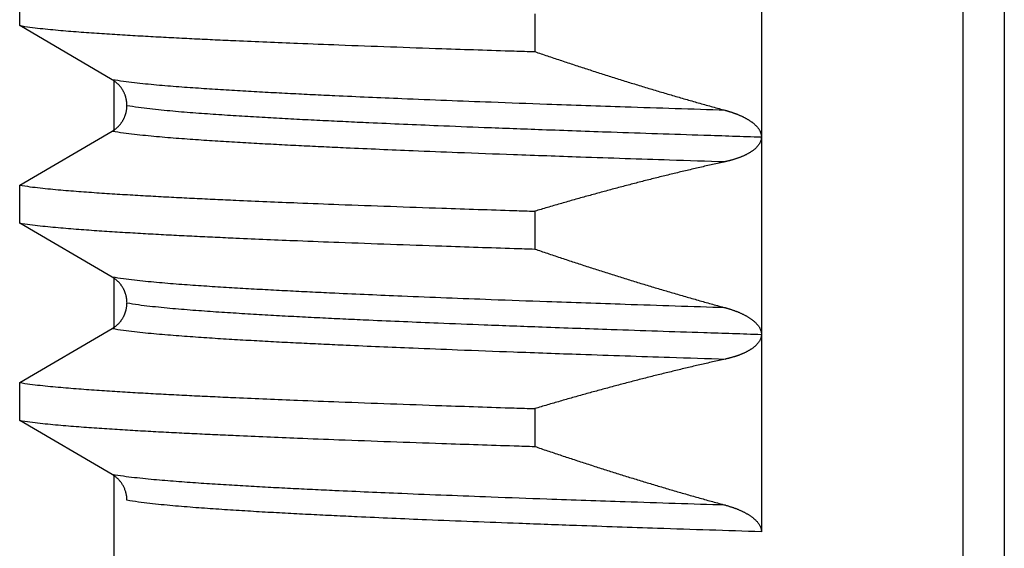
# Model space of a CAD drawing. Header units: millimetres. Extents: x 0 to 594, y 0 to 420.
# Tile 122 of 132: x 531.72 to 536.71, y 243.33 to 246.01. Entities that reach past the tile are written whole.
import ezdxf

# ---------------------------------------------------------------- set-up
doc = ezdxf.new("R2010")
doc.units = ezdxf.units.MM
doc.header["$LTSCALE"] = 0.257233
doc.layers.add('NoLayerName_001', color=7, linetype='Continuous')

msp = doc.modelspace()

# ---------------------------------------------------------------- linework, layer by layer
at = {"layer": 'NoLayerName_001', "color": 8, "linetype": 'Continuous', "lineweight": 25}
for p, q in [((536.7127, 251.601), (536.7127, 240.6895)), ((536.5019, 251.301), (536.5019, 240.6847))]:
    msp.add_line(p, q, dxfattribs=at)
at = {"layer": 'NoLayerName_001', "color": 7, "linetype": 'Continuous', "lineweight": 25}
for p, q in [((535.4822, 248.4161), (535.4822, 243.416)), ((531.7246, 245.9801), (531.7246, 246.1718)), ((534.3341, 246.04), (534.3341, 245.8483)), ((532.1938, 245.7059), (531.7246, 245.9801)), ((532.2007, 245.7059), (532.2007, 245.4461)), ((531.7246, 245.1718), (532.1938, 245.4461)), ((531.7246, 244.9801), (531.7246, 245.1718)), ((534.3341, 245.04), (534.3341, 244.8483)), ((532.1938, 244.7059), (531.7246, 244.9801)), ((532.2007, 244.7059), (532.2007, 244.4461)), ((531.7246, 244.1718), (532.1938, 244.4461)), ((531.7246, 243.9801), (531.7246, 244.1718)), ((534.3341, 244.04), (534.3341, 243.8483)), ((532.1938, 243.7059), (531.7246, 243.9801)), ((532.2007, 243.7059), (532.2007, 240.6847))]:
    msp.add_line(p, q, dxfattribs=at)
for points, knots in [([(531.7246, 245.9801), (531.7419, 245.9776), (531.7763, 245.9721), (531.8282, 245.9662), (531.8802, 245.9608), (531.9323, 245.956), (531.9844, 245.9517), (532.0365, 245.9477), (532.0886, 245.9439), (532.1408, 245.9403), (532.1929, 245.9369), (532.2451, 245.9336), (532.2973, 245.9305), (532.3495, 245.9275), (532.419, 245.9236), (532.506, 245.919), (532.6105, 245.9138), (532.7149, 245.9088), (532.8367, 245.9033), (532.976, 245.8972), (533.1501, 245.89), (533.359, 245.8819), (533.6027, 245.8729), (533.8988, 245.8625), (534.1426, 245.8544), (534.2993, 245.8494), (534.3341, 245.8483)], [0, 0, 0, 0, 0.052271, 0.104543, 0.156813, 0.209084, 0.261357, 0.313631, 0.365904, 0.418176, 0.470446, 0.522717, 0.574987, 0.627258, 0.679528, 0.78407, 0.888612, 0.993154, 1.097695, 1.254507, 1.411319, 1.620402, 1.881755, 2.143109, 2.509004, 2.613545, 2.613545, 2.613545, 2.613545]), ([(534.3341, 245.8483), (534.3554, 245.8411), (534.3979, 245.8266), (534.4618, 245.8052), (534.5258, 245.784), (534.5899, 245.7631), (534.654, 245.7424), (534.7182, 245.722), (534.7825, 245.7018), (534.8469, 245.6819), (534.9114, 245.6623), (534.976, 245.643), (535.0406, 245.6239), (535.1053, 245.6052), (535.1702, 245.5867), (535.235, 245.5686), (535.2784, 245.5568), (535.3, 245.5508)], [0, 0, 0, 0, 0.067383, 0.13477, 0.202162, 0.269556, 0.336952, 0.404349, 0.471746, 0.539143, 0.606539, 0.673933, 0.741326, 0.808716, 0.876103, 0.943488, 1.010869, 1.010869, 1.010869, 1.010869]), ([(532.2678, 245.5753), (532.2678, 245.5771), (532.2678, 245.5806), (532.2675, 245.5858), (532.2671, 245.591), (532.2665, 245.5962), (532.2657, 245.6014), (532.2647, 245.6065), (532.2636, 245.6117), (532.2623, 245.6167), (532.2608, 245.6218), (532.2591, 245.6267), (532.2573, 245.6316), (532.2553, 245.6365), (532.2531, 245.6412), (532.2508, 245.6459), (532.2483, 245.6505), (532.2456, 245.655), (532.2428, 245.6595), (532.2398, 245.6638), (532.2367, 245.668), (532.2334, 245.6721), (532.23, 245.6761), (532.2265, 245.6799), (532.2228, 245.6837), (532.219, 245.6873), (532.2151, 245.6908), (532.211, 245.6941), (532.2069, 245.6973), (532.2026, 245.7003), (532.1982, 245.7032), (532.1952, 245.705), (532.1938, 245.7059)], [0, 0, 0, 0, 0.0052269, 0.0104597, 0.0156967, 0.0209364, 0.0261776, 0.0314192, 0.0366604, 0.0419007, 0.0471402, 0.0523791, 0.0576175, 0.0628557, 0.0680936, 0.0733313, 0.0785687, 0.0838059, 0.089043, 0.0942802, 0.0995178, 0.1047559, 0.1099949, 0.1152352, 0.1204772, 0.1257208, 0.1309646, 0.1362076, 0.1414484, 0.1466857, 0.1519183, 0.157145, 0.157145, 0.157145, 0.157145]), ([(532.1938, 245.4461), (532.1952, 245.447), (532.1982, 245.4487), (532.2025, 245.4516), (532.2067, 245.4546), (532.2109, 245.4577), (532.2149, 245.461), (532.2188, 245.4644), (532.2225, 245.4679), (532.2262, 245.4716), (532.2297, 245.4754), (532.2331, 245.4793), (532.2363, 245.4834), (532.2394, 245.4875), (532.2423, 245.4918), (532.2451, 245.4961), (532.2478, 245.5006), (532.2503, 245.5051), (532.2526, 245.5097), (532.2548, 245.5144), (532.2568, 245.5191), (532.2587, 245.524), (532.2604, 245.5289), (532.2619, 245.5338), (532.2633, 245.5388), (532.2645, 245.5439), (532.2655, 245.5489), (532.2663, 245.554), (532.267, 245.5592), (532.2675, 245.5643), (532.2678, 245.5695), (532.2678, 245.5729), (532.2678, 245.5746)], [0, 0, 0, 0, 0.0051609, 0.0103272, 0.0154981, 0.0206723, 0.0258489, 0.0310267, 0.0362045, 0.0413814, 0.0465569, 0.0517311, 0.0569042, 0.0620761, 0.0672469, 0.0724168, 0.0775856, 0.0827538, 0.087922, 0.0930911, 0.0982615, 0.1034337, 0.1086081, 0.1137849, 0.1189641, 0.1241449, 0.1293251, 0.1345031, 0.1396777, 0.1448479, 0.150013, 0.1551732, 0.1551732, 0.1551732, 0.1551732]), ([(535.3, 245.5508), (535.3018, 245.5503), (535.3052, 245.5494), (535.3103, 245.548), (535.3154, 245.5464), (535.3205, 245.5449), (535.3255, 245.5433), (535.3306, 245.5417), (535.3356, 245.54), (535.3406, 245.5382), (535.3456, 245.5364), (535.3506, 245.5346), (535.3556, 245.5327), (535.3605, 245.5307), (535.3654, 245.5287), (535.3703, 245.5267), (535.3752, 245.5245), (535.38, 245.5223), (535.3849, 245.5201), (535.3896, 245.5178), (535.3944, 245.5154), (535.3991, 245.5129), (535.4038, 245.5104), (535.4084, 245.5078), (535.413, 245.5051), (535.4175, 245.5023), (535.422, 245.4995), (535.4264, 245.4965), (535.4308, 245.4935), (535.435, 245.4903), (535.4392, 245.4871), (535.4434, 245.4837), (535.4474, 245.4802), (535.4513, 245.4766), (535.4551, 245.4729), (535.4587, 245.469), (535.4622, 245.465), (535.4655, 245.4608), (535.4686, 245.4565), (535.4715, 245.452), (535.4732, 245.4489), (535.4741, 245.4473)], [0, 0, 0, 0, 0.0053116, 0.0106244, 0.0159379, 0.021252, 0.0265664, 0.0318808, 0.0371951, 0.0425093, 0.0478231, 0.0531365, 0.0584496, 0.0637623, 0.0690746, 0.0743866, 0.0796983, 0.08501, 0.0903219, 0.0956343, 0.1009469, 0.1062595, 0.1115721, 0.1168849, 0.1221983, 0.1275121, 0.1328258, 0.1381395, 0.1434535, 0.1487685, 0.1540855, 0.1594032, 0.1647207, 0.1700376, 0.175355, 0.1806752, 0.1859989, 0.1913231, 0.1966471, 0.2019748, 0.2073139, 0.2073139, 0.2073139, 0.2073139]), ([(535.4822, 245.4172), (535.4821, 245.4155), (535.4821, 245.412), (535.4814, 245.4067), (535.4804, 245.4015), (535.4789, 245.3964), (535.4771, 245.3915), (535.4749, 245.3867), (535.4724, 245.3821), (535.4695, 245.3776), (535.4664, 245.3734), (535.4631, 245.3693), (535.4596, 245.3654), (535.4559, 245.3616), (535.4521, 245.358), (535.4482, 245.3545), (535.4441, 245.3511), (535.44, 245.3479), (535.4357, 245.3448), (535.4314, 245.3419), (535.427, 245.339), (535.4225, 245.3362), (535.418, 245.3336), (535.4134, 245.331), (535.4088, 245.3285), (535.4041, 245.3262), (535.3994, 245.3238), (535.3947, 245.3216), (535.3899, 245.3195), (535.3851, 245.3174), (535.3803, 245.3154), (535.3754, 245.3134), (535.3705, 245.3115), (535.3656, 245.3097), (535.3606, 245.3079), (535.3557, 245.3062), (535.3507, 245.3046), (535.3457, 245.303), (535.3407, 245.3015), (535.3357, 245.3), (535.3323, 245.299), (535.3306, 245.2986)], [0, 0, 0, 0, 0.005254, 0.0105306, 0.0158229, 0.0211212, 0.0264148, 0.0316924, 0.0369546, 0.0422143, 0.0474782, 0.0527472, 0.0580165, 0.0632779, 0.0685314, 0.0737807, 0.0790283, 0.0842752, 0.0895217, 0.0947672, 0.1000128, 0.1052589, 0.1105057, 0.1157527, 0.1209988, 0.126244, 0.1314885, 0.1367329, 0.1419771, 0.147221, 0.1524647, 0.1577081, 0.1629517, 0.1681955, 0.1734398, 0.1786844, 0.1839293, 0.1891746, 0.1944203, 0.1996663, 0.2049125, 0.2049125, 0.2049125, 0.2049125]), ([(535.4741, 245.4473), (535.4749, 245.4457), (535.4765, 245.4425), (535.4784, 245.4375), (535.4801, 245.4324), (535.4813, 245.4271), (535.4821, 245.4219), (535.4821, 245.4183), (535.4822, 245.4165)], [0, 0, 0, 0, 0.00536196, 0.01074022, 0.01611562, 0.02147444, 0.02681032, 0.03212583, 0.03212583, 0.03212583, 0.03212583]), ([(535.3001, 245.291), (535.2784, 245.2862), (535.2351, 245.2766), (535.1702, 245.2618), (535.1054, 245.2466), (535.0407, 245.2312), (534.9761, 245.2153), (534.9115, 245.1992), (534.847, 245.1827), (534.7826, 245.1659), (534.7183, 245.1488), (534.6541, 245.1314), (534.5899, 245.1137), (534.5258, 245.0957), (534.4618, 245.0774), (534.3979, 245.0589), (534.3554, 245.0463), (534.3341, 245.04)], [0, 0, 0, 0, 0.0665356, 0.1330753, 0.1996186, 0.2661655, 0.3327154, 0.3992678, 0.4658221, 0.5323777, 0.5989337, 0.6654893, 0.7320434, 0.7985951, 0.8651432, 0.9316865, 0.9982236, 0.9982236, 0.9982236, 0.9982236]), ([(535.3306, 245.2986), (535.3289, 245.2981), (535.3255, 245.2972), (535.3205, 245.2958), (535.3154, 245.2946), (535.3103, 245.2933), (535.3052, 245.2921), (535.3018, 245.2914), (535.3001, 245.291)], [0, 0, 0, 0, 0.00524632, 0.01049257, 0.01573853, 0.02098395, 0.02622855, 0.03147198, 0.03147198, 0.03147198, 0.03147198]), ([(531.7246, 245.1718), (531.7419, 245.1693), (531.7763, 245.1638), (531.8282, 245.1579), (531.8802, 245.1525), (531.9323, 245.1478), (531.9844, 245.1434), (532.0365, 245.1394), (532.0886, 245.1356), (532.1408, 245.132), (532.1929, 245.1286), (532.2451, 245.1254), (532.2973, 245.1222), (532.3495, 245.1192), (532.419, 245.1153), (532.506, 245.1107), (532.6105, 245.1055), (532.7149, 245.1005), (532.8367, 245.095), (532.976, 245.0889), (533.1501, 245.0817), (533.359, 245.0736), (533.6027, 245.0646), (533.8988, 245.0542), (534.1426, 245.0461), (534.2993, 245.0411), (534.3341, 245.04)], [0, 0, 0, 0, 0.052271, 0.104543, 0.156813, 0.209084, 0.261357, 0.313631, 0.365904, 0.418176, 0.470446, 0.522717, 0.574987, 0.627258, 0.679528, 0.78407, 0.888612, 0.993154, 1.097695, 1.254507, 1.411319, 1.620402, 1.881755, 2.143109, 2.509004, 2.613545, 2.613545, 2.613545, 2.613545]), ([(531.7246, 244.9801), (531.7419, 244.9776), (531.7763, 244.9721), (531.8282, 244.9662), (531.8802, 244.9608), (531.9323, 244.956), (531.9844, 244.9517), (532.0365, 244.9477), (532.0886, 244.9439), (532.1408, 244.9403), (532.1929, 244.9369), (532.2451, 244.9336), (532.2973, 244.9305), (532.3495, 244.9275), (532.419, 244.9236), (532.506, 244.919), (532.6105, 244.9138), (532.7149, 244.9088), (532.8367, 244.9033), (532.976, 244.8972), (533.1501, 244.89), (533.359, 244.8819), (533.6027, 244.8729), (533.8988, 244.8625), (534.1426, 244.8544), (534.2993, 244.8494), (534.3341, 244.8483)], [0, 0, 0, 0, 0.052271, 0.104543, 0.156813, 0.209084, 0.261357, 0.313631, 0.365904, 0.418176, 0.470446, 0.522717, 0.574987, 0.627258, 0.679528, 0.78407, 0.888612, 0.993154, 1.097695, 1.254507, 1.411319, 1.620402, 1.881755, 2.143109, 2.509004, 2.613545, 2.613545, 2.613545, 2.613545]), ([(534.3341, 244.8483), (534.3554, 244.8411), (534.3979, 244.8266), (534.4618, 244.8052), (534.5258, 244.784), (534.5899, 244.7631), (534.654, 244.7424), (534.7182, 244.722), (534.7825, 244.7018), (534.8469, 244.6819), (534.9114, 244.6623), (534.976, 244.643), (535.0406, 244.6239), (535.1053, 244.6052), (535.1702, 244.5867), (535.235, 244.5686), (535.2784, 244.5568), (535.3, 244.5508)], [0, 0, 0, 0, 0.067383, 0.13477, 0.202161, 0.269555, 0.336951, 0.404348, 0.471746, 0.539142, 0.606538, 0.673933, 0.741325, 0.808715, 0.876102, 0.943486, 1.010868, 1.010868, 1.010868, 1.010868]), ([(532.2678, 244.5774), (532.2678, 244.5791), (532.2678, 244.5825), (532.2675, 244.5877), (532.267, 244.5928), (532.2663, 244.598), (532.2655, 244.6031), (532.2644, 244.6081), (532.2632, 244.6132), (532.2619, 244.6182), (532.2603, 244.6231), (532.2586, 244.628), (532.2568, 244.6328), (532.2548, 244.6376), (532.2526, 244.6423), (532.2503, 244.6469), (532.2478, 244.6514), (532.2451, 244.6558), (532.2423, 244.6602), (532.2394, 244.6644), (532.2363, 244.6686), (532.233, 244.6726), (532.2297, 244.6765), (532.2262, 244.6803), (532.2225, 244.684), (532.2187, 244.6875), (532.2149, 244.691), (532.2109, 244.6942), (532.2067, 244.6974), (532.2025, 244.7004), (532.1982, 244.7032), (532.1953, 244.705), (532.1938, 244.7059)], [0, 0, 0, 0, 0.0051566, 0.0103181, 0.0154846, 0.0206555, 0.0258299, 0.0310065, 0.0361835, 0.0413591, 0.0465322, 0.0517029, 0.0568715, 0.0620383, 0.0672037, 0.0723683, 0.0775328, 0.082698, 0.0878642, 0.0930314, 0.0981996, 0.103369, 0.1085396, 0.1137114, 0.1188846, 0.1240588, 0.1292329, 0.1344059, 0.1395765, 0.1447436, 0.1499064, 0.1550636, 0.1550636, 0.1550636, 0.1550636]), ([(532.1938, 244.4461), (532.1953, 244.447), (532.1982, 244.4487), (532.2025, 244.4516), (532.2067, 244.4545), (532.2109, 244.4577), (532.2149, 244.461), (532.2187, 244.4644), (532.2225, 244.4679), (532.2262, 244.4716), (532.2297, 244.4754), (532.233, 244.4793), (532.2363, 244.4833), (532.2394, 244.4875), (532.2423, 244.4917), (532.2451, 244.4961), (532.2478, 244.5005), (532.2503, 244.505), (532.2526, 244.5096), (532.2548, 244.5143), (532.2568, 244.5191), (532.2586, 244.5239), (532.2603, 244.5288), (532.2619, 244.5337), (532.2632, 244.5387), (532.2644, 244.5438), (532.2655, 244.5488), (532.2663, 244.5539), (532.267, 244.5591), (532.2675, 244.5642), (532.2678, 244.5694), (532.2678, 244.5728), (532.2678, 244.5745)], [0, 0, 0, 0, 0.0051571, 0.0103197, 0.0154867, 0.0206571, 0.0258299, 0.0310039, 0.036178, 0.0413511, 0.0465228, 0.0516933, 0.0568626, 0.0620308, 0.0671978, 0.0723638, 0.0775287, 0.082693, 0.0878572, 0.0930223, 0.0981889, 0.1033573, 0.108528, 0.1137011, 0.1188769, 0.1240541, 0.1292308, 0.1344052, 0.139576, 0.1447423, 0.1499036, 0.15506, 0.15506, 0.15506, 0.15506]), ([(535.3, 244.5508), (535.302, 244.5503), (535.3058, 244.5492), (535.3115, 244.5476), (535.3172, 244.5459), (535.3229, 244.5441), (535.3286, 244.5423), (535.3343, 244.5404), (535.3399, 244.5385), (535.3455, 244.5365), (535.3511, 244.5344), (535.3567, 244.5323), (535.3622, 244.53), (535.3678, 244.5278), (535.3732, 244.5254), (535.3787, 244.523), (535.3841, 244.5205), (535.3895, 244.5179), (535.3948, 244.5152), (535.4001, 244.5124), (535.4053, 244.5095), (535.4105, 244.5066), (535.4156, 244.5035), (535.4207, 244.5003), (535.4256, 244.497), (535.4305, 244.4936), (535.4353, 244.4901), (535.44, 244.4864), (535.4446, 244.4826), (535.4491, 244.4787), (535.4534, 244.4745), (535.4576, 244.4703), (535.4615, 244.4658), (535.4653, 244.4611), (535.4688, 244.4563), (535.472, 244.4512), (535.4749, 244.4459), (535.4773, 244.4404), (535.4795, 244.4348), (535.4804, 244.4309), (535.4809, 244.4289)], [0, 0, 0, 0, 0.0059615, 0.0119235, 0.017886, 0.0238489, 0.0298123, 0.0357762, 0.0417407, 0.0477062, 0.0536727, 0.0596405, 0.0656099, 0.0715801, 0.0775503, 0.0835199, 0.0894884, 0.0954555, 0.1014213, 0.1073859, 0.1133498, 0.1193134, 0.1252775, 0.1312415, 0.1372054, 0.1431698, 0.149136, 0.155105, 0.1610746, 0.1670431, 0.1730105, 0.1789787, 0.1849501, 0.1909223, 0.1968963, 0.2028788, 0.2088828, 0.2149184, 0.2209603, 0.2269832, 0.2269832, 0.2269832, 0.2269832]), ([(535.4822, 244.4174), (535.4822, 244.4156), (535.4821, 244.4121), (535.4814, 244.4069), (535.4804, 244.4017), (535.479, 244.3966), (535.4771, 244.3916), (535.475, 244.3868), (535.4724, 244.3821), (535.4696, 244.3777), (535.4665, 244.3734), (535.4632, 244.3694), (535.4597, 244.3654), (535.456, 244.3617), (535.4522, 244.358), (535.4482, 244.3545), (535.4442, 244.3512), (535.44, 244.348), (535.4358, 244.3449), (535.4315, 244.3419), (535.4271, 244.339), (535.4226, 244.3363), (535.4181, 244.3336), (535.4135, 244.3311), (535.4089, 244.3286), (535.4042, 244.3262), (535.3995, 244.3239), (535.3947, 244.3216), (535.39, 244.3195), (535.3851, 244.3174), (535.3803, 244.3154), (535.3754, 244.3134), (535.3705, 244.3115), (535.3656, 244.3097), (535.3607, 244.308), (535.3557, 244.3063), (535.3507, 244.3046), (535.3457, 244.303), (535.3407, 244.3015), (535.3357, 244.3), (535.3323, 244.299), (535.3306, 244.2986)], [0, 0, 0, 0, 0.0052579, 0.0105385, 0.0158342, 0.0211352, 0.0264308, 0.0317105, 0.0369754, 0.0422384, 0.0475063, 0.0527796, 0.0580533, 0.0633189, 0.0685761, 0.0738288, 0.0790796, 0.0843298, 0.0895794, 0.0948283, 0.1000773, 0.1053269, 0.1105772, 0.1158277, 0.1210774, 0.126326, 0.131574, 0.1368218, 0.1420694, 0.1473168, 0.1525638, 0.1578107, 0.1630577, 0.168305, 0.1735527, 0.1788008, 0.1840492, 0.1892979, 0.1945471, 0.1997965, 0.2050462, 0.2050462, 0.2050462, 0.2050462]), ([(535.4809, 244.4289), (535.4812, 244.4269), (535.4821, 244.423), (535.4821, 244.419), (535.4822, 244.4171)], [0, 0, 0, 0, 0.00599158, 0.01195634, 0.01195634, 0.01195634, 0.01195634]), ([(535.3, 244.291), (535.2784, 244.2862), (535.2351, 244.2766), (535.1702, 244.2618), (535.1054, 244.2466), (535.0407, 244.2311), (534.9761, 244.2153), (534.9115, 244.1992), (534.847, 244.1827), (534.7826, 244.1659), (534.7183, 244.1488), (534.6541, 244.1314), (534.5899, 244.1137), (534.5258, 244.0957), (534.4618, 244.0774), (534.3979, 244.0589), (534.3554, 244.0463), (534.3341, 244.04)], [0, 0, 0, 0, 0.0665345, 0.1330731, 0.1996153, 0.2661611, 0.3327099, 0.3992612, 0.4658145, 0.5323689, 0.5989238, 0.6654783, 0.7320314, 0.7985819, 0.8651289, 0.9316711, 0.9982072, 0.9982072, 0.9982072, 0.9982072]), ([(535.3306, 244.2986), (535.3289, 244.2981), (535.3255, 244.2972), (535.3205, 244.2958), (535.3154, 244.2946), (535.3103, 244.2933), (535.3052, 244.2921), (535.3017, 244.2914), (535.3, 244.291)], [0, 0, 0, 0, 0.00524977, 0.01049946, 0.01574887, 0.02099773, 0.02624577, 0.03149264, 0.03149264, 0.03149264, 0.03149264]), ([(531.7246, 244.1718), (531.7419, 244.1693), (531.7763, 244.1638), (531.8282, 244.1579), (531.8802, 244.1525), (531.9323, 244.1478), (531.9844, 244.1434), (532.0365, 244.1394), (532.0886, 244.1356), (532.1408, 244.132), (532.1929, 244.1286), (532.2451, 244.1254), (532.2973, 244.1222), (532.3495, 244.1192), (532.419, 244.1153), (532.506, 244.1107), (532.6105, 244.1055), (532.7149, 244.1005), (532.8367, 244.095), (532.976, 244.0889), (533.1501, 244.0817), (533.359, 244.0736), (533.6027, 244.0646), (533.8988, 244.0542), (534.1426, 244.0461), (534.2993, 244.0411), (534.3341, 244.04)], [0, 0, 0, 0, 0.052271, 0.104543, 0.156813, 0.209084, 0.261357, 0.313631, 0.365904, 0.418176, 0.470446, 0.522717, 0.574987, 0.627258, 0.679528, 0.78407, 0.888612, 0.993154, 1.097695, 1.254507, 1.411319, 1.620402, 1.881755, 2.143109, 2.509004, 2.613545, 2.613545, 2.613545, 2.613545]), ([(531.7246, 243.9801), (531.7419, 243.9776), (531.7763, 243.9721), (531.8282, 243.9662), (531.8802, 243.9608), (531.9323, 243.956), (531.9844, 243.9517), (532.0365, 243.9477), (532.0886, 243.9439), (532.1408, 243.9403), (532.1929, 243.9369), (532.2451, 243.9336), (532.2973, 243.9305), (532.3495, 243.9275), (532.419, 243.9236), (532.506, 243.919), (532.6105, 243.9138), (532.7149, 243.9088), (532.8367, 243.9033), (532.976, 243.8972), (533.1501, 243.89), (533.359, 243.8819), (533.6027, 243.8729), (533.8988, 243.8625), (534.1426, 243.8544), (534.2993, 243.8494), (534.3341, 243.8483)], [0, 0, 0, 0, 0.052271, 0.104543, 0.156813, 0.209084, 0.261357, 0.313631, 0.365904, 0.418176, 0.470446, 0.522717, 0.574987, 0.627258, 0.679528, 0.78407, 0.888612, 0.993154, 1.097695, 1.254507, 1.411319, 1.620402, 1.881755, 2.143109, 2.509004, 2.613545, 2.613545, 2.613545, 2.613545]), ([(534.3341, 243.8483), (534.3554, 243.8411), (534.3979, 243.8266), (534.4618, 243.8052), (534.5258, 243.784), (534.5898, 243.7631), (534.654, 243.7424), (534.7182, 243.722), (534.7825, 243.7018), (534.8469, 243.6819), (534.9114, 243.6623), (534.976, 243.643), (535.0406, 243.6239), (535.1053, 243.6052), (535.1701, 243.5867), (535.235, 243.5686), (535.2784, 243.5568), (535.3, 243.5508)], [0, 0, 0, 0, 0.067382, 0.134769, 0.20216, 0.269554, 0.33695, 0.404346, 0.471743, 0.53914, 0.606535, 0.673929, 0.741321, 0.808711, 0.876098, 0.943482, 1.010863, 1.010863, 1.010863, 1.010863]), ([(532.2678, 243.5759), (532.2678, 243.5785), (532.2677, 243.5837), (532.2671, 243.5914), (532.2661, 243.5992), (532.2647, 243.6068), (532.2629, 243.6145), (532.2607, 243.622), (532.2581, 243.6294), (532.2552, 243.6367), (532.2519, 243.6438), (532.2482, 243.6508), (532.2441, 243.6575), (532.2397, 243.664), (532.2349, 243.6703), (532.2299, 243.6763), (532.2245, 243.682), (532.2189, 243.6874), (532.2129, 243.6926), (532.2068, 243.6974), (532.2004, 243.7018), (532.196, 243.7045), (532.1938, 243.7059)], [0, 0, 0, 0, 0.0077515, 0.0155281, 0.0233265, 0.0311433, 0.0389747, 0.0468173, 0.0546677, 0.062523, 0.0703812, 0.078241, 0.086102, 0.0939632, 0.1018224, 0.1096767, 0.1175228, 0.1253568, 0.133175, 0.1409739, 0.1487503, 0.1565015, 0.1565015, 0.1565015, 0.1565015]), ([(535.3, 243.5508), (535.302, 243.5503), (535.3058, 243.5492), (535.3116, 243.5476), (535.3173, 243.5459), (535.323, 243.5441), (535.3287, 243.5423), (535.3344, 243.5404), (535.3401, 243.5384), (535.3457, 243.5364), (535.3513, 243.5343), (535.3569, 243.5322), (535.3625, 243.5299), (535.368, 243.5276), (535.3735, 243.5253), (535.379, 243.5228), (535.3844, 243.5203), (535.3898, 243.5177), (535.3952, 243.515), (535.4005, 243.5122), (535.4057, 243.5093), (535.4109, 243.5063), (535.4161, 243.5032), (535.4211, 243.5), (535.4261, 243.4967), (535.431, 243.4933), (535.4358, 243.4897), (535.4406, 243.486), (535.4452, 243.4822), (535.4496, 243.4782), (535.4539, 243.474), (535.4581, 243.4697), (535.4621, 243.4652), (535.4658, 243.4605), (535.4693, 243.4556), (535.4725, 243.4505), (535.4753, 243.4451), (535.4777, 243.4396), (535.4797, 243.4339), (535.4805, 243.4299), (535.481, 243.428)], [0, 0, 0, 0, 0.005987, 0.0119745, 0.0179625, 0.023951, 0.0299399, 0.0359293, 0.0419194, 0.0479103, 0.0539023, 0.0598956, 0.0658904, 0.0718859, 0.0778815, 0.0838764, 0.0898703, 0.0958629, 0.1018543, 0.1078447, 0.1138344, 0.1198242, 0.1258146, 0.1318048, 0.1377946, 0.1437842, 0.1497747, 0.1557671, 0.1617602, 0.1677533, 0.1737473, 0.1797453, 0.1857493, 0.191754, 0.197757, 0.2037631, 0.2097847, 0.2158341, 0.2218927, 0.2279392, 0.2279392, 0.2279392, 0.2279392]), ([(535.481, 243.428), (535.4813, 243.426), (535.4821, 243.422), (535.4821, 243.418), (535.4822, 243.416)], [0, 0, 0, 0, 0.00602142, 0.01201598, 0.01201598, 0.01201598, 0.01201598])]:
    msp.add_open_spline(points, degree=3, knots=knots, dxfattribs=at)
at = {"layer": 'NoLayerName_001', "color": 8, "linetype": 'Continuous', "lineweight": 25}
for points, knots in [([(535.3, 245.5508), (535.1304, 245.5564), (534.8289, 245.566), (534.4332, 245.5797), (534.1317, 245.5907), (533.8868, 245.6001), (533.6796, 245.6084), (533.4912, 245.6165), (533.3405, 245.6232), (533.2087, 245.6295), (533.0957, 245.6351), (533.0015, 245.64), (532.9262, 245.6441), (532.8697, 245.6473), (532.8133, 245.6506), (532.7568, 245.654), (532.7004, 245.6576), (532.6439, 245.6614), (532.5875, 245.6653), (532.5311, 245.6695), (532.4747, 245.6739), (532.4183, 245.6787), (532.362, 245.684), (532.3058, 245.69), (532.2496, 245.6966), (532.2124, 245.703), (532.1937, 245.7059)], [0, 0, 0, 0, 0.509079, 0.905029, 1.187851, 1.414108, 1.640366, 1.810059, 1.979752, 2.092881, 2.206011, 2.31914, 2.375704, 2.432268, 2.488832, 2.545396, 2.60196, 2.658525, 2.715091, 2.77166, 2.828229, 2.884796, 2.941359, 2.997922, 3.05449, 3.111054, 3.111054, 3.111054, 3.111054]), ([(532.2678, 245.576), (532.2871, 245.573), (532.3256, 245.5663), (532.3837, 245.5596), (532.4419, 245.5533), (532.5002, 245.5479), (532.5585, 245.5429), (532.6169, 245.5383), (532.6753, 245.5341), (532.7337, 245.53), (532.7921, 245.5262), (532.8505, 245.5225), (532.9089, 245.519), (532.9674, 245.5156), (533.0453, 245.5112), (533.1427, 245.506), (533.2596, 245.5001), (533.3765, 245.4945), (533.513, 245.4882), (533.6689, 245.4813), (533.8638, 245.4732), (534.0978, 245.4639), (534.3902, 245.453), (534.7607, 245.4398), (535.1312, 245.4274), (535.3847, 245.4193), (535.4822, 245.4161)], [0, 0, 0, 0, 0.058532, 0.117068, 0.175599, 0.23413, 0.292665, 0.351202, 0.409739, 0.468274, 0.526807, 0.585338, 0.64387, 0.702401, 0.760933, 0.877998, 0.995063, 1.112129, 1.229193, 1.40479, 1.580387, 1.814516, 2.107177, 2.45837, 2.926628, 3.219289, 3.219289, 3.219289, 3.219289]), ([(532.1938, 245.446), (532.2124, 245.4431), (532.2496, 245.4368), (532.3058, 245.4302), (532.362, 245.4242), (532.4183, 245.4189), (532.4747, 245.4141), (532.5311, 245.4096), (532.5875, 245.4055), (532.6439, 245.4015), (532.7004, 245.3978), (532.7568, 245.3942), (532.8133, 245.3908), (532.8697, 245.3875), (532.945, 245.3832), (533.0392, 245.3781), (533.1522, 245.3724), (533.2652, 245.367), (533.397, 245.3608), (533.5477, 245.3542), (533.7361, 245.3463), (533.9621, 245.3373), (534.2448, 245.3267), (534.6028, 245.3139), (534.9608, 245.3019), (535.2058, 245.294), (535.3, 245.291)], [0, 0, 0, 0, 0.056565, 0.113132, 0.169695, 0.226259, 0.282825, 0.339395, 0.395963, 0.45253, 0.509095, 0.565659, 0.622222, 0.678786, 0.73535, 0.848479, 0.961609, 1.074738, 1.187867, 1.35756, 1.527253, 1.753511, 2.036332, 2.375718, 2.828233, 3.111055, 3.111055, 3.111055, 3.111055]), ([(535.3, 244.5508), (535.1304, 244.5564), (534.8289, 244.566), (534.4332, 244.5797), (534.1317, 244.5907), (533.8868, 244.6001), (533.6796, 244.6084), (533.4912, 244.6165), (533.3405, 244.6232), (533.2087, 244.6295), (533.0957, 244.6351), (533.0015, 244.64), (532.9262, 244.6441), (532.8697, 244.6473), (532.8133, 244.6506), (532.7568, 244.654), (532.7004, 244.6576), (532.6439, 244.6614), (532.5875, 244.6653), (532.5311, 244.6695), (532.4747, 244.6739), (532.4183, 244.6787), (532.362, 244.684), (532.3058, 244.69), (532.2496, 244.6966), (532.2124, 244.7029), (532.1938, 244.7059)], [0, 0, 0, 0, 0.509078, 0.905028, 1.18785, 1.414107, 1.640364, 1.810057, 1.97975, 2.092879, 2.206009, 2.319138, 2.375702, 2.432266, 2.48883, 2.545393, 2.601957, 2.658522, 2.715088, 2.771657, 2.828226, 2.884793, 2.941356, 2.997919, 3.054487, 3.111051, 3.111051, 3.111051, 3.111051]), ([(532.2679, 244.576), (532.2871, 244.573), (532.3256, 244.5663), (532.3837, 244.5596), (532.4419, 244.5533), (532.5002, 244.5479), (532.5585, 244.5429), (532.6169, 244.5383), (532.6753, 244.5341), (532.7337, 244.53), (532.7921, 244.5262), (532.8505, 244.5225), (532.9089, 244.519), (532.9674, 244.5156), (533.0453, 244.5112), (533.1427, 244.506), (533.2596, 244.5001), (533.3765, 244.4945), (533.513, 244.4882), (533.6689, 244.4813), (533.8638, 244.4732), (534.0978, 244.4639), (534.3903, 244.453), (534.7607, 244.4398), (535.1312, 244.4274), (535.3847, 244.4193), (535.4822, 244.4161)], [0, 0, 0, 0, 0.058532, 0.117068, 0.175599, 0.23413, 0.292665, 0.351202, 0.409739, 0.468274, 0.526807, 0.585338, 0.64387, 0.702402, 0.760933, 0.877998, 0.995063, 1.112129, 1.229194, 1.40479, 1.580387, 1.814516, 2.107177, 2.45837, 2.926628, 3.219289, 3.219289, 3.219289, 3.219289]), ([(532.1938, 244.446), (532.2124, 244.4431), (532.2496, 244.4368), (532.3058, 244.4302), (532.362, 244.4242), (532.4183, 244.4189), (532.4747, 244.4141), (532.5311, 244.4096), (532.5875, 244.4055), (532.6439, 244.4015), (532.7004, 244.3978), (532.7568, 244.3942), (532.8133, 244.3908), (532.8697, 244.3875), (532.945, 244.3832), (533.0392, 244.3781), (533.1522, 244.3724), (533.2652, 244.367), (533.397, 244.3608), (533.5477, 244.3542), (533.7361, 244.3463), (533.9621, 244.3373), (534.2448, 244.3267), (534.6028, 244.3139), (534.9608, 244.3019), (535.2058, 244.294), (535.3, 244.291)], [0, 0, 0, 0, 0.056564, 0.113132, 0.169695, 0.226259, 0.282825, 0.339394, 0.395963, 0.452529, 0.509094, 0.565658, 0.622222, 0.678786, 0.73535, 0.848478, 0.961608, 1.074737, 1.187866, 1.357559, 1.527252, 1.753509, 2.036331, 2.375716, 2.82823, 3.111052, 3.111052, 3.111052, 3.111052]), ([(535.3, 243.5508), (535.1304, 243.5564), (534.8289, 243.566), (534.4332, 243.5797), (534.1317, 243.5907), (533.8868, 243.6001), (533.6796, 243.6084), (533.4912, 243.6165), (533.3405, 243.6232), (533.2087, 243.6295), (533.0957, 243.6351), (533.0015, 243.64), (532.9262, 243.6441), (532.8697, 243.6473), (532.8133, 243.6506), (532.7568, 243.654), (532.7004, 243.6576), (532.6439, 243.6614), (532.5875, 243.6653), (532.5311, 243.6695), (532.4747, 243.6739), (532.4183, 243.6787), (532.362, 243.684), (532.3058, 243.69), (532.2496, 243.6966), (532.2124, 243.7029), (532.1938, 243.7059)], [0, 0, 0, 0, 0.509078, 0.905028, 1.187849, 1.414107, 1.640364, 1.810056, 1.979749, 2.092879, 2.206008, 2.319137, 2.375701, 2.432265, 2.488829, 2.545393, 2.601957, 2.658521, 2.715088, 2.771657, 2.828226, 2.884792, 2.941356, 2.997919, 3.054486, 3.111051, 3.111051, 3.111051, 3.111051]), ([(535.4822, 243.416), (535.3067, 243.4218), (534.9947, 243.4317), (534.5852, 243.4459), (534.2733, 243.4572), (534.0198, 243.4669), (533.8054, 243.4755), (533.6104, 243.4837), (533.4545, 243.4907), (533.3181, 243.4971), (533.2011, 243.5029), (533.1037, 243.5079), (533.0258, 243.5122), (532.9674, 243.5154), (532.9089, 243.5188), (532.8505, 243.5224), (532.7921, 243.5261), (532.7337, 243.5299), (532.6753, 243.534), (532.6169, 243.5382), (532.5585, 243.5428), (532.5002, 243.5478), (532.4419, 243.5532), (532.3837, 243.5595), (532.3256, 243.5662), (532.2871, 243.5729), (532.2678, 243.5759)], [0, 0, 0, 0, 0.52679, 0.936516, 1.229177, 1.463306, 1.697435, 1.873032, 2.048629, 2.165694, 2.28276, 2.399825, 2.458357, 2.516889, 2.57542, 2.633952, 2.692484, 2.751017, 2.809551, 2.868088, 2.926625, 2.98516, 3.043692, 3.102223, 3.160758, 3.219291, 3.219291, 3.219291, 3.219291])]:
    msp.add_open_spline(points, degree=3, knots=knots, dxfattribs=at)

doc.saveas('drawing.dxf')
